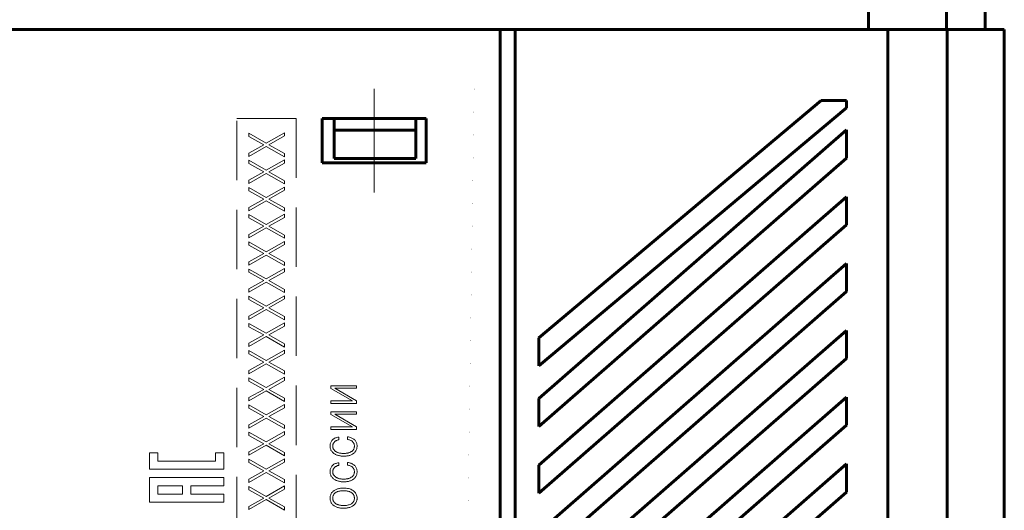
# Model space of a CAD drawing. Header units: millimetres. Extents: x 0 to 420, y 0 to 297.
# Tile 40 of 66: x 104 to 170, y 207 to 240. Entities that reach past the tile are written whole.
import ezdxf

# ---------------------------------------------------------------- set-up
doc = ezdxf.new("R2010")
doc.units = ezdxf.units.MM
for name, pattern in [('K5LT32769', [6, 4, -2]), ('K5LT_AXLED', [19.5, 15, -1.5, 1.5, -1.5]), ('K5LT_BASIC', [0]), ('K5LT_DASHED', [6, 4, -2]), ('K5LT_THIN', [0])]:
    doc.linetypes.add(name, pattern=pattern)
doc.layers.add('Системный слой', color=7, linetype='Continuous')
doc.layers.add('Слой 1', color=6, linetype='Continuous')

# ---------------------------------------------------------------- blocks, each defined once
blk = doc.blocks.new('U0')
at = {"layer": 'Слой 1', "linetype": 'K5LT_DASHED', "lineweight": 18}
for p, q in [((118.623, 199.65), (118.623, 233.804)), ((118.623, 233.804), (122.623, 233.804)), ((122.623, 233.804), (122.623, 199.65)), ((122.623, 199.65), (118.623, 199.65))]:
    blk.add_line(p, q, dxfattribs=at)

msp = doc.modelspace()

# ---------------------------------------------------------------- linework, layer by layer
at = {"layer": 'Системный слой', "linetype": 'K5LT_BASIC', "lineweight": 60}
for p, q in [((161.245, 241.104), (161.245, 239.804)), ((166.495, 241.104), (166.495, 239.804)), ((169.095, 241.104), (169.095, 239.804)), ((80.395, 239.804), (136.395, 239.804)), ((136.395, 239.804), (136.395, 179.804)), ((136.395, 239.804), (137.395, 239.804)), ((137.395, 179.804), (137.395, 239.804)), ((137.395, 239.804), (162.545, 239.804)), ((162.545, 184.804), (162.545, 239.804)), ((162.545, 239.804), (166.545, 239.804)), ((166.545, 184.804), (166.545, 239.804)), ((166.545, 239.804), (170.395, 239.804)), ((170.395, 184.804), (170.395, 239.804)), ((158.045, 235.008), (138.995, 219.024)), ((138.995, 217.136), (159.745, 234.511)), ((158.045, 235.008), (159.745, 235.008)), ((159.745, 235.008), (159.745, 234.511)), ((131.395, 233.804), (124.395, 233.804)), ((124.395, 233.804), (124.395, 230.804)), ((125.195, 233.804), (125.195, 233.004)), ((130.695, 233.804), (130.695, 233.004)), ((131.395, 230.804), (131.395, 233.804)), ((125.195, 233.004), (125.195, 231.104)), ((125.195, 233.004), (130.695, 233.004)), ((130.695, 233.004), (130.695, 231.104)), ((159.745, 233.026), (138.995, 214.943)), ((159.745, 231.137), (159.745, 233.026)), ((138.995, 213.054), (159.745, 231.137)), ((124.395, 230.804), (131.395, 230.804)), ((125.195, 231.104), (130.695, 231.104)), ((159.745, 228.526), (138.995, 210.443)), ((159.745, 226.637), (159.745, 228.526)), ((138.995, 208.554), (159.745, 226.637)), ((159.745, 224.026), (138.995, 205.943)), ((159.745, 222.137), (159.745, 224.026)), ((138.995, 204.054), (159.745, 222.137)), ((159.745, 219.526), (138.995, 201.443)), ((159.745, 217.637), (159.745, 219.526)), ((138.995, 219.024), (138.995, 217.136)), ((138.995, 199.554), (159.745, 217.637)), ((159.745, 215.026), (138.995, 196.943)), ((138.995, 214.943), (138.995, 213.054)), ((159.745, 213.137), (159.745, 215.026)), ((138.995, 195.054), (159.745, 213.137)), ((139.924, 211.26), (139.951, 211.254)), ((159.745, 210.526), (138.995, 192.443)), ((138.995, 210.443), (138.995, 208.554)), ((159.745, 208.637), (159.745, 210.526)), ((138.995, 190.554), (159.745, 208.637))]:
    msp.add_line(p, q, dxfattribs=at)
at = {"layer": 'Системный слой', "linetype": 'K5LT_AXLED', "lineweight": 18}
msp.add_line((127.895, 235.804), (127.895, 228.804), dxfattribs=at)
at = {"layer": 'Системный слой', "linetype": 'K5LT32769', "const_width": 0.001}
msp.add_lwpolyline([(83.59, 237.156), (134.657, 237.189), (133.928, 187.263), (82.861, 187.23)], close=True, dxfattribs=at)
at = {"layer": 'Слой 1', "linetype": 'K5LT_THIN', "lineweight": 18}
for p, q in [((120.607, 232.146), (119.44, 232.815)), ((119.44, 232.815), (119.44, 232.59)), ((119.44, 232.59), (120.451, 232.031)), ((121.84, 232.845), (120.607, 232.146)), ((120.779, 232.031), (121.84, 232.626)), ((121.84, 232.626), (121.84, 232.845)), ((120.451, 232.031), (119.44, 231.471)), ((119.44, 231.249), (120.607, 231.922)), ((120.607, 231.922), (121.84, 231.221)), ((121.84, 231.438), (120.779, 232.031)), ((119.44, 231.471), (119.44, 231.249)), ((121.84, 231.221), (121.84, 231.438)), ((120.607, 230.316), (119.44, 230.984)), ((119.44, 230.984), (119.44, 230.76)), ((119.44, 230.76), (120.451, 230.2)), ((121.84, 231.015), (120.607, 230.316)), ((120.779, 230.2), (121.84, 230.795)), ((121.84, 230.795), (121.84, 231.015)), ((120.451, 230.2), (119.44, 229.641)), ((119.44, 229.419), (120.607, 230.091)), ((120.607, 230.091), (121.84, 229.39)), ((121.84, 229.607), (120.779, 230.2)), ((119.44, 229.641), (119.44, 229.419)), ((120.607, 228.485), (119.44, 229.153)), ((119.44, 229.153), (119.44, 228.929)), ((121.84, 229.184), (120.607, 228.485)), ((121.84, 229.39), (121.84, 229.607)), ((121.84, 228.964), (121.84, 229.184)), ((119.44, 228.929), (120.451, 228.369)), ((120.779, 228.369), (121.84, 228.964)), ((120.451, 228.369), (119.44, 227.81)), ((119.44, 227.588), (120.607, 228.261)), ((119.44, 227.81), (119.44, 227.588)), ((120.607, 228.261), (121.84, 227.56)), ((121.84, 227.777), (120.779, 228.369)), ((120.607, 226.654), (119.44, 227.323)), ((119.44, 227.323), (119.44, 227.098)), ((121.84, 227.353), (120.607, 226.654)), ((120.779, 226.539), (121.84, 227.134)), ((121.84, 227.56), (121.84, 227.777)), ((121.84, 227.134), (121.84, 227.353)), ((119.44, 227.098), (120.451, 226.539)), ((120.451, 226.539), (119.44, 225.979)), ((121.84, 225.946), (120.779, 226.539)), ((119.44, 225.757), (120.607, 226.43)), ((119.44, 225.979), (119.44, 225.757)), ((120.607, 226.43), (121.84, 225.729)), ((121.84, 225.729), (121.84, 225.946)), ((120.607, 224.824), (119.44, 225.492)), ((119.44, 225.492), (119.44, 225.268)), ((119.44, 225.268), (120.451, 224.708)), ((121.84, 225.523), (120.607, 224.824)), ((120.779, 224.708), (121.84, 225.303)), ((121.84, 225.303), (121.84, 225.523)), ((120.451, 224.708), (119.44, 224.148)), ((119.44, 223.926), (120.607, 224.599)), ((120.607, 224.599), (121.84, 223.898)), ((121.84, 224.115), (120.779, 224.708)), ((119.44, 224.148), (119.44, 223.926)), ((121.84, 223.898), (121.84, 224.115)), ((120.607, 222.993), (119.44, 223.661)), ((119.44, 223.661), (119.44, 223.437)), ((119.44, 223.437), (120.451, 222.877)), ((121.84, 223.692), (120.607, 222.993)), ((120.779, 222.877), (121.84, 223.472)), ((121.84, 223.472), (121.84, 223.692)), ((120.451, 222.877), (119.44, 222.318)), ((119.44, 222.096), (120.607, 222.769)), ((120.607, 222.769), (121.84, 222.067)), ((121.84, 222.285), (120.779, 222.877)), ((119.44, 222.318), (119.44, 222.096)), ((120.607, 221.162), (119.44, 221.831)), ((119.44, 221.831), (119.44, 221.606)), ((121.84, 221.861), (120.607, 221.162)), ((121.84, 222.067), (121.84, 222.285)), ((121.84, 221.642), (121.84, 221.861)), ((119.44, 221.606), (120.451, 221.047)), ((120.779, 221.047), (121.84, 221.642)), ((120.451, 221.047), (119.44, 220.487)), ((119.44, 220.265), (120.607, 220.938)), ((120.607, 220.938), (121.84, 220.237)), ((121.84, 220.454), (120.779, 221.047)), ((119.44, 220.487), (119.44, 220.265)), ((120.607, 219.332), (119.44, 220)), ((119.44, 220), (119.44, 219.776)), ((121.84, 220.031), (120.607, 219.332)), ((121.84, 220.237), (121.84, 220.454)), ((121.84, 219.811), (121.84, 220.031)), ((119.44, 219.776), (120.451, 219.216)), ((120.451, 219.216), (119.44, 218.656)), ((120.779, 219.216), (121.84, 219.811)), ((121.84, 218.623), (120.779, 219.216)), ((119.44, 218.434), (120.607, 219.107)), ((119.44, 218.656), (119.44, 218.434)), ((120.607, 219.107), (121.84, 218.406)), ((121.84, 218.406), (121.84, 218.623)), ((120.607, 217.501), (119.44, 218.169)), ((119.44, 218.169), (119.44, 217.945)), ((119.44, 217.945), (120.451, 217.385)), ((121.84, 218.2), (120.607, 217.501)), ((120.779, 217.385), (121.84, 217.98)), ((121.84, 217.98), (121.84, 218.2)), ((120.451, 217.385), (119.44, 216.826)), ((119.44, 216.604), (120.607, 217.277)), ((120.607, 217.277), (121.84, 216.575)), ((121.84, 216.793), (120.779, 217.385)), ((119.44, 216.826), (119.44, 216.604)), ((121.84, 216.575), (121.84, 216.793)), ((120.607, 215.67), (119.44, 216.338)), ((119.44, 216.338), (119.44, 216.114)), ((119.44, 216.114), (120.451, 215.555)), ((121.84, 216.369), (120.607, 215.67)), ((120.779, 215.555), (121.84, 216.15)), ((121.84, 216.15), (121.84, 216.369)), ((120.451, 215.555), (119.44, 214.995)), ((119.44, 214.773), (120.607, 215.446)), ((120.607, 215.446), (121.84, 214.745)), ((121.84, 214.962), (120.779, 215.555)), ((126.693, 215.799), (124.968, 215.799)), ((124.968, 215.799), (124.968, 215.612)), ((124.968, 215.612), (126.426, 214.772)), ((126.693, 214.791), (125.235, 215.629)), ((125.235, 215.629), (126.693, 215.629)), ((126.693, 215.629), (126.693, 215.799)), ((119.44, 214.995), (119.44, 214.773)), ((121.84, 214.538), (120.607, 213.84)), ((121.84, 214.745), (121.84, 214.962)), ((121.84, 214.319), (121.84, 214.538)), ((124.968, 214.772), (124.968, 214.602)), ((126.426, 214.772), (124.968, 214.772)), ((124.968, 214.602), (126.693, 214.602)), ((126.693, 214.602), (126.693, 214.791)), ((120.607, 213.84), (119.44, 214.508)), ((119.44, 214.508), (119.44, 214.283)), ((119.44, 214.283), (120.451, 213.724)), ((120.779, 213.724), (121.84, 214.319)), ((126.693, 214.046), (124.968, 214.046)), ((124.968, 214.046), (124.968, 213.859)), ((124.968, 213.859), (126.426, 213.018)), ((126.693, 213.037), (125.235, 213.876)), ((125.235, 213.876), (126.693, 213.876)), ((126.693, 213.876), (126.693, 214.046)), ((120.451, 213.724), (119.44, 213.164)), ((119.44, 212.942), (120.607, 213.615)), ((120.607, 213.615), (121.84, 212.914)), ((121.84, 213.131), (120.779, 213.724)), ((119.44, 213.164), (119.44, 212.942)), ((120.607, 212.009), (119.44, 212.677)), ((119.44, 212.677), (119.44, 212.453)), ((121.84, 212.708), (120.607, 212.009)), ((121.84, 212.914), (121.84, 213.131)), ((121.84, 212.488), (121.84, 212.708)), ((124.968, 213.018), (124.968, 212.848)), ((126.426, 213.018), (124.968, 213.018)), ((124.968, 212.848), (126.693, 212.848)), ((126.693, 212.848), (126.693, 213.037)), ((119.44, 212.453), (120.451, 211.893)), ((120.451, 211.893), (119.44, 211.334)), ((120.779, 211.893), (121.84, 212.488)), ((121.84, 211.301), (120.779, 211.893)), ((124.934, 211.887), (124.925, 211.836)), ((124.946, 211.935), (124.934, 211.887)), ((124.962, 211.98), (124.946, 211.935)), ((124.982, 212.023), (124.962, 211.98)), ((125.005, 212.064), (124.982, 212.023)), ((125.032, 212.103), (125.005, 212.064)), ((125.062, 212.139), (125.032, 212.103)), ((125.097, 212.172), (125.062, 212.139)), ((125.135, 212.203), (125.097, 212.172)), ((125.111, 211.835), (125.121, 211.867)), ((125.121, 211.867), (125.133, 211.899)), ((125.133, 211.899), (125.147, 211.928)), ((125.177, 212.231), (125.135, 212.203)), ((125.147, 211.928), (125.165, 211.957)), ((125.165, 211.957), (125.184, 211.984)), ((125.223, 212.256), (125.177, 212.231)), ((125.184, 211.984), (125.207, 212.009)), ((125.207, 212.009), (125.232, 212.033)), ((125.273, 212.278), (125.223, 212.256)), ((125.232, 212.033), (125.259, 212.055)), ((125.259, 212.055), (125.288, 212.075)), ((125.326, 212.297), (125.273, 212.278)), ((125.288, 212.075), (125.32, 212.093)), ((125.32, 212.093), (125.354, 212.111)), ((125.384, 212.313), (125.326, 212.297)), ((125.354, 212.111), (125.389, 212.126)), ((125.445, 212.327), (125.384, 212.313)), ((125.389, 212.126), (125.427, 212.14)), ((125.427, 212.14), (125.467, 212.152)), ((125.51, 212.337), (125.445, 212.327)), ((125.467, 212.152), (125.51, 212.163)), ((125.51, 212.163), (125.51, 212.337)), ((126.159, 212.347), (126.096, 212.358)), ((126.096, 212.358), (126.096, 212.177)), ((126.096, 212.177), (126.143, 212.169)), ((126.143, 212.169), (126.188, 212.159)), ((126.22, 212.334), (126.159, 212.347)), ((126.188, 212.159), (126.23, 212.148)), ((126.278, 212.317), (126.22, 212.334)), ((126.23, 212.148), (126.27, 212.134)), ((126.27, 212.134), (126.308, 212.118)), ((126.332, 212.298), (126.278, 212.317)), ((126.308, 212.118), (126.343, 212.1)), ((126.384, 212.276), (126.332, 212.298)), ((126.343, 212.1), (126.376, 212.079)), ((126.376, 212.079), (126.407, 212.057)), ((126.433, 212.251), (126.384, 212.276)), ((126.407, 212.057), (126.435, 212.033)), ((126.479, 212.224), (126.433, 212.251)), ((126.435, 212.033), (126.461, 212.006)), ((126.461, 212.006), (126.483, 211.978)), ((126.522, 212.193), (126.479, 212.224)), ((126.483, 211.978), (126.503, 211.948)), ((126.503, 211.948), (126.52, 211.915)), ((126.52, 211.915), (126.534, 211.882)), ((126.562, 212.16), (126.522, 212.193)), ((126.534, 211.882), (126.545, 211.846)), ((126.599, 212.124), (126.562, 212.16)), ((126.631, 212.084), (126.599, 212.124)), ((126.659, 212.042), (126.631, 212.084)), ((126.683, 211.997), (126.659, 212.042)), ((126.703, 211.949), (126.683, 211.997)), ((126.718, 211.898), (126.703, 211.949)), ((126.73, 211.844), (126.718, 211.898)), ((112.741, 210.171), (112.741, 211.282)), ((112.741, 211.282), (113.296, 211.282)), ((113.296, 211.282), (113.296, 210.726)), ((117.185, 210.726), (117.185, 211.282)), ((117.185, 211.282), (117.741, 211.282)), ((117.741, 211.282), (117.741, 210.171)), ((119.44, 211.112), (120.607, 211.785)), ((119.44, 211.334), (119.44, 211.112)), ((120.607, 211.785), (121.84, 211.083)), ((121.84, 211.083), (121.84, 211.301)), ((124.92, 211.783), (124.918, 211.728)), ((124.918, 211.728), (124.92, 211.68)), ((124.925, 211.836), (124.92, 211.783)), ((124.92, 211.68), (124.926, 211.633)), ((124.926, 211.633), (124.934, 211.589)), ((124.934, 211.589), (124.946, 211.546)), ((124.946, 211.546), (124.96, 211.505)), ((124.96, 211.505), (124.978, 211.465)), ((124.978, 211.465), (124.998, 211.428)), ((124.998, 211.428), (125.022, 211.392)), ((125.022, 211.392), (125.049, 211.357)), ((125.049, 211.357), (125.078, 211.325)), ((125.078, 211.325), (125.109, 211.294)), ((125.099, 211.728), (125.1, 211.765)), ((125.101, 211.69), (125.099, 211.728)), ((125.1, 211.765), (125.104, 211.801)), ((125.105, 211.654), (125.101, 211.69)), ((125.104, 211.801), (125.111, 211.835)), ((125.112, 211.619), (125.105, 211.654)), ((125.109, 211.294), (125.142, 211.265)), ((125.122, 211.586), (125.112, 211.619)), ((125.134, 211.554), (125.122, 211.586)), ((125.149, 211.525), (125.134, 211.554)), ((125.142, 211.265), (125.177, 211.238)), ((125.167, 211.496), (125.149, 211.525)), ((125.187, 211.47), (125.167, 211.496)), ((125.177, 211.238), (125.214, 211.213)), ((125.21, 211.445), (125.187, 211.47)), ((125.234, 211.421), (125.21, 211.445)), ((125.214, 211.213), (125.253, 211.19)), ((125.26, 211.399), (125.234, 211.421)), ((125.287, 211.378), (125.26, 211.399)), ((125.316, 211.359), (125.287, 211.378)), ((125.346, 211.341), (125.316, 211.359)), ((125.378, 211.325), (125.346, 211.341)), ((125.411, 211.31), (125.378, 211.325)), ((125.446, 211.296), (125.411, 211.31)), ((125.482, 211.284), (125.446, 211.296)), ((125.519, 211.274), (125.482, 211.284)), ((125.557, 211.264), (125.519, 211.274)), ((125.595, 211.256), (125.557, 211.264)), ((125.633, 211.25), (125.595, 211.256)), ((125.672, 211.244), (125.633, 211.25)), ((125.712, 211.24), (125.672, 211.244)), ((125.751, 211.237), (125.712, 211.24)), ((125.791, 211.235), (125.751, 211.237)), ((125.832, 211.235), (125.791, 211.235)), ((125.873, 211.235), (125.832, 211.235)), ((125.913, 211.237), (125.873, 211.235)), ((125.953, 211.24), (125.913, 211.237)), ((125.993, 211.244), (125.953, 211.24)), ((126.032, 211.249), (125.993, 211.244)), ((126.07, 211.256), (126.032, 211.249)), ((126.108, 211.264), (126.07, 211.256)), ((126.145, 211.274), (126.108, 211.264)), ((126.182, 211.284), (126.145, 211.274)), ((126.218, 211.296), (126.182, 211.284)), ((126.253, 211.309), (126.218, 211.296)), ((126.286, 211.324), (126.253, 211.309)), ((126.317, 211.34), (126.286, 211.324)), ((126.347, 211.358), (126.317, 211.34)), ((126.375, 211.377), (126.347, 211.358)), ((126.402, 211.397), (126.375, 211.377)), ((126.428, 211.419), (126.402, 211.397)), ((126.422, 211.18), (126.46, 211.203)), ((126.451, 211.442), (126.428, 211.419)), ((126.473, 211.468), (126.451, 211.442)), ((126.46, 211.203), (126.496, 211.228)), ((126.493, 211.494), (126.473, 211.468)), ((126.51, 211.523), (126.493, 211.494)), ((126.496, 211.228), (126.529, 211.254)), ((126.525, 211.553), (126.51, 211.523)), ((126.537, 211.585), (126.525, 211.553)), ((126.529, 211.254), (126.561, 211.283)), ((126.546, 211.618), (126.537, 211.585)), ((126.545, 211.846), (126.553, 211.808)), ((126.553, 211.653), (126.546, 211.618)), ((126.553, 211.808), (126.558, 211.769)), ((126.558, 211.69), (126.553, 211.653)), ((126.558, 211.769), (126.56, 211.728)), ((126.56, 211.728), (126.558, 211.69)), ((126.561, 211.283), (126.591, 211.313)), ((126.591, 211.313), (126.618, 211.346)), ((126.618, 211.346), (126.643, 211.38)), ((126.643, 211.38), (126.665, 211.416)), ((126.665, 211.416), (126.685, 211.454)), ((126.685, 211.454), (126.701, 211.494)), ((126.701, 211.494), (126.715, 211.537)), ((126.715, 211.537), (126.725, 211.582)), ((126.725, 211.582), (126.733, 211.628)), ((126.737, 211.788), (126.73, 211.844)), ((126.733, 211.628), (126.738, 211.677)), ((126.74, 211.728), (126.737, 211.788)), ((126.738, 211.677), (126.74, 211.728)), ((113.296, 210.726), (117.185, 210.726)), ((120.607, 210.178), (119.44, 210.846)), ((119.44, 210.846), (119.44, 210.622)), ((119.44, 210.622), (120.451, 210.062)), ((121.84, 210.877), (120.607, 210.178)), ((120.779, 210.062), (121.84, 210.657)), ((121.84, 210.657), (121.84, 210.877)), ((125.223, 210.529), (125.177, 210.504)), ((125.273, 210.551), (125.223, 210.529)), ((125.253, 211.19), (125.294, 211.168)), ((125.326, 210.57), (125.273, 210.551)), ((125.294, 211.168), (125.337, 211.149)), ((125.384, 210.586), (125.326, 210.57)), ((125.337, 211.149), (125.382, 211.131)), ((125.382, 211.131), (125.428, 211.114)), ((125.445, 210.6), (125.384, 210.586)), ((125.428, 211.114), (125.476, 211.1)), ((125.51, 210.61), (125.445, 210.6)), ((125.476, 211.1), (125.524, 211.088)), ((125.51, 210.435), (125.51, 210.61)), ((125.524, 211.088), (125.573, 211.077)), ((125.573, 211.077), (125.623, 211.068)), ((125.623, 211.068), (125.674, 211.062)), ((125.674, 211.062), (125.726, 211.057)), ((125.726, 211.057), (125.778, 211.054)), ((125.778, 211.054), (125.832, 211.053)), ((125.832, 211.053), (125.889, 211.054)), ((125.889, 211.054), (125.944, 211.056)), ((125.944, 211.056), (125.998, 211.061)), ((125.998, 211.061), (126.051, 211.067)), ((126.051, 211.067), (126.103, 211.074)), ((126.159, 210.62), (126.096, 210.631)), ((126.096, 210.631), (126.096, 210.449)), ((126.103, 211.074), (126.153, 211.084)), ((126.153, 211.084), (126.202, 211.096)), ((126.22, 210.607), (126.159, 210.62)), ((126.202, 211.096), (126.25, 211.109)), ((126.278, 210.59), (126.22, 210.607)), ((126.25, 211.109), (126.296, 211.124)), ((126.332, 210.571), (126.278, 210.59)), ((126.296, 211.124), (126.34, 211.141)), ((126.384, 210.549), (126.332, 210.571)), ((126.34, 211.141), (126.382, 211.159)), ((126.382, 211.159), (126.422, 211.18)), ((126.433, 210.524), (126.384, 210.549)), ((117.741, 210.171), (112.741, 210.171)), ((120.451, 210.062), (119.44, 209.503)), ((119.44, 209.281), (120.607, 209.954)), ((120.607, 209.954), (121.84, 209.253)), ((121.84, 209.47), (120.779, 210.062)), ((124.92, 210.056), (124.918, 210.001)), ((124.918, 210.001), (124.92, 209.953)), ((124.925, 210.109), (124.92, 210.056)), ((124.92, 209.953), (124.926, 209.906)), ((124.934, 210.159), (124.925, 210.109)), ((124.926, 209.906), (124.934, 209.862)), ((124.946, 210.207), (124.934, 210.159)), ((124.962, 210.253), (124.946, 210.207)), ((124.982, 210.296), (124.962, 210.253)), ((125.005, 210.337), (124.982, 210.296)), ((125.032, 210.376), (125.005, 210.337)), ((125.062, 210.412), (125.032, 210.376)), ((125.097, 210.445), (125.062, 210.412)), ((125.135, 210.476), (125.097, 210.445)), ((125.099, 210.001), (125.1, 210.038)), ((125.101, 209.963), (125.099, 210.001)), ((125.1, 210.038), (125.104, 210.073)), ((125.105, 209.927), (125.101, 209.963)), ((125.104, 210.073), (125.111, 210.107)), ((125.112, 209.892), (125.105, 209.927)), ((125.111, 210.107), (125.121, 210.14)), ((125.122, 209.859), (125.112, 209.892)), ((125.121, 210.14), (125.133, 210.171)), ((125.133, 210.171), (125.147, 210.201)), ((125.177, 210.504), (125.135, 210.476)), ((125.147, 210.201), (125.165, 210.229)), ((125.165, 210.229), (125.184, 210.256)), ((125.184, 210.256), (125.207, 210.282)), ((125.207, 210.282), (125.232, 210.305)), ((125.232, 210.305), (125.259, 210.327)), ((125.259, 210.327), (125.288, 210.348)), ((125.288, 210.348), (125.32, 210.366)), ((125.32, 210.366), (125.354, 210.383)), ((125.354, 210.383), (125.389, 210.399)), ((125.389, 210.399), (125.427, 210.413)), ((125.427, 210.413), (125.467, 210.425)), ((125.467, 210.425), (125.51, 210.435)), ((126.096, 210.449), (126.143, 210.442)), ((126.143, 210.442), (126.188, 210.432)), ((126.188, 210.432), (126.23, 210.42)), ((126.23, 210.42), (126.27, 210.406)), ((126.27, 210.406), (126.308, 210.39)), ((126.308, 210.39), (126.343, 210.372)), ((126.343, 210.372), (126.376, 210.352)), ((126.376, 210.352), (126.407, 210.33)), ((126.407, 210.33), (126.435, 210.305)), ((126.479, 210.496), (126.433, 210.524)), ((126.435, 210.305), (126.461, 210.279)), ((126.461, 210.279), (126.483, 210.25)), ((126.522, 210.466), (126.479, 210.496)), ((126.483, 210.25), (126.503, 210.22)), ((126.503, 210.22), (126.52, 210.188)), ((126.52, 210.188), (126.534, 210.154)), ((126.562, 210.433), (126.522, 210.466)), ((126.534, 210.154), (126.545, 210.119)), ((126.546, 209.891), (126.537, 209.858)), ((126.545, 210.119), (126.553, 210.081)), ((126.553, 209.926), (126.546, 209.891)), ((126.553, 210.081), (126.558, 210.042)), ((126.558, 209.963), (126.553, 209.926)), ((126.558, 210.042), (126.56, 210.001)), ((126.56, 210.001), (126.558, 209.963)), ((126.599, 210.397), (126.562, 210.433)), ((126.631, 210.357), (126.599, 210.397)), ((126.659, 210.315), (126.631, 210.357)), ((126.683, 210.27), (126.659, 210.315)), ((126.703, 210.222), (126.683, 210.27)), ((126.718, 210.171), (126.703, 210.222)), ((126.73, 210.117), (126.718, 210.171)), ((126.725, 209.854), (126.733, 209.901)), ((126.737, 210.06), (126.73, 210.117)), ((126.733, 209.901), (126.738, 209.95)), ((126.74, 210.001), (126.737, 210.06)), ((126.738, 209.95), (126.74, 210.001)), ((112.741, 207.949), (112.741, 209.615)), ((112.741, 209.615), (117.741, 209.615)), ((117.741, 209.615), (117.741, 209.06)), ((119.44, 209.503), (119.44, 209.281)), ((121.84, 209.253), (121.84, 209.47)), ((124.934, 209.862), (124.946, 209.819)), ((124.946, 209.819), (124.96, 209.777)), ((124.96, 209.777), (124.978, 209.738)), ((124.978, 209.738), (124.998, 209.7)), ((124.998, 209.7), (125.022, 209.664)), ((125.022, 209.664), (125.049, 209.63)), ((125.049, 209.63), (125.078, 209.598)), ((125.078, 209.598), (125.109, 209.567)), ((125.109, 209.567), (125.142, 209.538)), ((125.134, 209.827), (125.122, 209.859)), ((125.149, 209.797), (125.134, 209.827)), ((125.142, 209.538), (125.177, 209.511)), ((125.167, 209.769), (125.149, 209.797)), ((125.187, 209.743), (125.167, 209.769)), ((125.177, 209.511), (125.214, 209.486)), ((125.21, 209.718), (125.187, 209.743)), ((125.234, 209.694), (125.21, 209.718)), ((125.214, 209.486), (125.253, 209.463)), ((125.26, 209.672), (125.234, 209.694)), ((125.253, 209.463), (125.294, 209.441)), ((125.287, 209.651), (125.26, 209.672)), ((125.316, 209.632), (125.287, 209.651)), ((125.294, 209.441), (125.337, 209.421)), ((125.346, 209.614), (125.316, 209.632)), ((125.337, 209.421), (125.382, 209.403)), ((125.378, 209.598), (125.346, 209.614)), ((125.411, 209.583), (125.378, 209.598)), ((125.382, 209.403), (125.428, 209.387)), ((125.446, 209.569), (125.411, 209.583)), ((125.428, 209.387), (125.476, 209.373)), ((125.482, 209.557), (125.446, 209.569)), ((125.476, 209.373), (125.524, 209.36)), ((125.519, 209.546), (125.482, 209.557)), ((125.557, 209.537), (125.519, 209.546)), ((125.524, 209.36), (125.573, 209.35)), ((125.595, 209.529), (125.557, 209.537)), ((125.573, 209.35), (125.623, 209.341)), ((125.633, 209.522), (125.595, 209.529)), ((125.623, 209.341), (125.674, 209.334)), ((125.672, 209.517), (125.633, 209.522)), ((125.712, 209.513), (125.672, 209.517)), ((125.674, 209.334), (125.726, 209.33)), ((125.751, 209.51), (125.712, 209.513)), ((125.726, 209.33), (125.778, 209.327)), ((125.791, 209.508), (125.751, 209.51)), ((125.778, 209.327), (125.832, 209.326)), ((125.832, 209.507), (125.791, 209.508)), ((125.873, 209.508), (125.832, 209.507)), ((125.832, 209.326), (125.889, 209.326)), ((125.913, 209.51), (125.873, 209.508)), ((125.889, 209.326), (125.944, 209.329)), ((125.953, 209.512), (125.913, 209.51)), ((125.944, 209.329), (125.998, 209.333)), ((125.993, 209.517), (125.953, 209.512)), ((126.032, 209.522), (125.993, 209.517)), ((125.998, 209.333), (126.051, 209.339)), ((126.07, 209.529), (126.032, 209.522)), ((126.051, 209.339), (126.103, 209.347)), ((126.108, 209.537), (126.07, 209.529)), ((126.103, 209.347), (126.153, 209.357)), ((126.145, 209.546), (126.108, 209.537)), ((126.182, 209.557), (126.145, 209.546)), ((126.153, 209.357), (126.202, 209.368)), ((126.218, 209.569), (126.182, 209.557)), ((126.202, 209.368), (126.25, 209.381)), ((126.253, 209.582), (126.218, 209.569)), ((126.25, 209.381), (126.296, 209.396)), ((126.286, 209.597), (126.253, 209.582)), ((126.317, 209.613), (126.286, 209.597)), ((126.296, 209.396), (126.34, 209.413)), ((126.347, 209.631), (126.317, 209.613)), ((126.34, 209.413), (126.382, 209.432)), ((126.375, 209.65), (126.347, 209.631)), ((126.402, 209.67), (126.375, 209.65)), ((126.382, 209.432), (126.422, 209.453)), ((126.428, 209.692), (126.402, 209.67)), ((126.422, 209.453), (126.46, 209.476)), ((126.451, 209.715), (126.428, 209.692)), ((126.473, 209.74), (126.451, 209.715)), ((126.46, 209.476), (126.496, 209.5)), ((126.493, 209.767), (126.473, 209.74)), ((126.51, 209.796), (126.493, 209.767)), ((126.496, 209.5), (126.529, 209.527)), ((126.525, 209.826), (126.51, 209.796)), ((126.537, 209.858), (126.525, 209.826)), ((126.529, 209.527), (126.561, 209.555)), ((126.561, 209.555), (126.591, 209.586)), ((126.591, 209.586), (126.618, 209.618)), ((126.618, 209.618), (126.643, 209.652)), ((126.643, 209.652), (126.665, 209.689)), ((126.665, 209.689), (126.685, 209.727)), ((126.685, 209.727), (126.701, 209.767)), ((126.701, 209.767), (126.715, 209.81)), ((126.715, 209.81), (126.725, 209.854)), ((114.963, 209.06), (113.296, 209.06)), ((113.296, 209.06), (113.296, 208.504)), ((114.963, 208.504), (114.963, 209.06)), ((117.741, 209.06), (115.518, 209.06)), ((115.518, 209.06), (115.518, 208.504)), ((120.607, 208.347), (119.44, 209.016)), ((119.44, 209.016), (119.44, 208.791)), ((119.44, 208.791), (120.451, 208.232)), ((121.84, 209.046), (120.607, 208.347)), ((120.779, 208.232), (121.84, 208.827)), ((121.84, 208.827), (121.84, 209.046)), ((125.017, 208.572), (124.995, 208.535)), ((125.043, 208.607), (125.017, 208.572)), ((125.071, 208.639), (125.043, 208.607)), ((125.1, 208.67), (125.071, 208.639)), ((125.132, 208.698), (125.1, 208.67)), ((125.166, 208.725), (125.132, 208.698)), ((125.202, 208.75), (125.166, 208.725)), ((125.199, 208.514), (125.221, 208.538)), ((125.241, 208.773), (125.202, 208.75)), ((125.221, 208.538), (125.244, 208.561)), ((125.281, 208.794), (125.241, 208.773)), ((125.244, 208.561), (125.27, 208.582)), ((125.27, 208.582), (125.297, 208.601)), ((125.323, 208.814), (125.281, 208.794)), ((125.297, 208.601), (125.326, 208.619)), ((125.368, 208.831), (125.323, 208.814)), ((125.326, 208.619), (125.357, 208.635)), ((125.357, 208.635), (125.39, 208.65)), ((125.414, 208.847), (125.368, 208.831)), ((125.39, 208.65), (125.424, 208.663)), ((125.462, 208.861), (125.414, 208.847)), ((125.424, 208.663), (125.46, 208.675)), ((125.46, 208.675), (125.497, 208.686)), ((125.51, 208.873), (125.462, 208.861)), ((125.497, 208.686), (125.535, 208.695)), ((125.56, 208.883), (125.51, 208.873)), ((125.535, 208.695), (125.574, 208.703)), ((125.611, 208.891), (125.56, 208.883)), ((125.574, 208.703), (125.614, 208.71)), ((125.664, 208.898), (125.611, 208.891)), ((125.614, 208.71), (125.655, 208.715)), ((125.655, 208.715), (125.697, 208.72)), ((125.718, 208.903), (125.664, 208.898)), ((125.697, 208.72), (125.74, 208.723)), ((125.773, 208.905), (125.718, 208.903)), ((125.74, 208.723), (125.784, 208.724)), ((125.829, 208.906), (125.773, 208.905)), ((125.784, 208.724), (125.829, 208.725)), ((125.919, 208.903), (125.829, 208.906)), ((125.829, 208.725), (125.871, 208.724)), ((125.871, 208.724), (125.912, 208.722)), ((125.912, 208.722), (125.952, 208.719)), ((126.006, 208.896), (125.919, 208.903)), ((125.952, 208.719), (125.992, 208.715)), ((125.992, 208.715), (126.031, 208.71)), ((126.088, 208.884), (126.006, 208.896)), ((126.031, 208.71), (126.07, 208.703)), ((126.07, 208.703), (126.108, 208.695)), ((126.165, 208.867), (126.088, 208.884)), ((126.108, 208.695), (126.145, 208.686)), ((126.145, 208.686), (126.182, 208.675)), ((126.239, 208.847), (126.165, 208.867)), ((126.182, 208.675), (126.218, 208.663)), ((126.218, 208.663), (126.253, 208.649)), ((126.308, 208.822), (126.239, 208.847)), ((126.253, 208.649), (126.286, 208.635)), ((126.286, 208.635), (126.318, 208.618)), ((126.373, 208.792), (126.308, 208.822)), ((126.318, 208.618), (126.348, 208.6)), ((126.348, 208.6), (126.377, 208.581)), ((126.434, 208.758), (126.373, 208.792)), ((126.377, 208.581), (126.404, 208.56)), ((126.404, 208.56), (126.43, 208.538)), ((126.43, 208.538), (126.454, 208.514)), ((126.49, 208.72), (126.434, 208.758)), ((126.542, 208.678), (126.49, 208.72)), ((126.587, 208.632), (126.542, 208.678)), ((126.627, 208.584), (126.587, 208.632)), ((126.66, 208.532), (126.627, 208.584)), ((117.741, 207.949), (112.741, 207.949)), ((113.296, 208.504), (114.963, 208.504)), ((115.518, 208.504), (117.741, 208.504)), ((117.741, 208.504), (117.741, 207.949)), ((120.451, 208.232), (119.44, 207.672)), ((119.44, 207.45), (120.607, 208.123)), ((120.607, 208.123), (121.84, 207.422)), ((121.84, 207.639), (120.779, 208.232)), ((124.92, 208.274), (124.918, 208.224)), ((124.918, 208.224), (124.92, 208.175)), ((124.925, 208.323), (124.92, 208.274)), ((124.92, 208.175), (124.925, 208.127)), ((124.933, 208.369), (124.925, 208.323)), ((124.925, 208.127), (124.933, 208.082)), ((124.944, 208.414), (124.933, 208.369)), ((124.933, 208.082), (124.944, 208.038)), ((124.958, 208.456), (124.944, 208.414)), ((124.944, 208.038), (124.958, 207.996)), ((124.975, 208.497), (124.958, 208.456)), ((124.958, 207.996), (124.975, 207.956)), ((124.995, 208.535), (124.975, 208.497)), ((124.975, 207.956), (124.995, 207.917)), ((124.995, 207.917), (125.017, 207.881)), ((125.017, 207.881), (125.043, 207.846)), ((125.099, 208.224), (125.1, 208.263)), ((125.1, 208.186), (125.099, 208.224)), ((125.1, 208.263), (125.104, 208.301)), ((125.105, 208.149), (125.1, 208.186)), ((125.104, 208.301), (125.111, 208.337)), ((125.112, 208.113), (125.105, 208.149)), ((125.111, 208.337), (125.119, 208.371)), ((125.121, 208.08), (125.112, 208.113)), ((125.119, 208.371), (125.13, 208.403)), ((125.133, 208.048), (125.121, 208.08)), ((125.13, 208.403), (125.144, 208.433)), ((125.147, 208.017), (125.133, 208.048)), ((125.144, 208.433), (125.16, 208.462)), ((125.163, 207.989), (125.147, 208.017)), ((125.16, 208.462), (125.178, 208.489)), ((125.183, 207.961), (125.163, 207.989)), ((125.178, 208.489), (125.199, 208.514)), ((125.204, 207.936), (125.183, 207.961)), ((125.228, 207.912), (125.204, 207.936)), ((125.253, 207.89), (125.228, 207.912)), ((125.28, 207.869), (125.253, 207.89)), ((126.398, 207.883), (126.357, 207.853)), ((126.435, 207.915), (126.398, 207.883)), ((126.467, 207.951), (126.435, 207.915)), ((126.454, 208.514), (126.476, 208.489)), ((126.495, 207.989), (126.467, 207.951)), ((126.476, 208.489), (126.495, 208.462)), ((126.495, 208.462), (126.511, 208.433)), ((126.517, 208.03), (126.495, 207.989)), ((126.511, 208.433), (126.526, 208.402)), ((126.535, 208.074), (126.517, 208.03)), ((126.526, 208.402), (126.537, 208.37)), ((126.548, 208.121), (126.535, 208.074)), ((126.537, 208.37), (126.547, 208.336)), ((126.547, 208.336), (126.553, 208.3)), ((126.556, 208.171), (126.548, 208.121)), ((126.553, 208.3), (126.558, 208.263)), ((126.56, 208.224), (126.556, 208.171)), ((126.558, 208.263), (126.56, 208.224)), ((126.614, 207.848), (126.637, 207.882)), ((126.637, 207.882), (126.659, 207.916)), ((126.659, 207.916), (126.678, 207.952)), ((126.688, 208.477), (126.66, 208.532)), ((126.678, 207.952), (126.694, 207.988)), ((126.71, 208.419), (126.688, 208.477)), ((126.694, 207.988), (126.708, 208.025)), ((126.708, 208.025), (126.72, 208.063)), ((126.726, 208.357), (126.71, 208.419)), ((126.72, 208.063), (126.729, 208.102)), ((126.736, 208.292), (126.726, 208.357)), ((126.729, 208.102), (126.735, 208.142)), ((126.735, 208.142), (126.739, 208.183)), ((126.74, 208.224), (126.736, 208.292)), ((126.739, 208.183), (126.74, 208.224)), ((119.44, 207.672), (119.44, 207.45)), ((121.84, 207.422), (121.84, 207.639)), ((125.043, 207.846), (125.071, 207.814)), ((125.071, 207.814), (125.101, 207.783)), ((125.101, 207.783), (125.133, 207.754)), ((125.133, 207.754), (125.167, 207.727)), ((125.167, 207.727), (125.203, 207.702)), ((125.203, 207.702), (125.241, 207.678)), ((125.241, 207.678), (125.281, 207.657)), ((125.309, 207.85), (125.28, 207.869)), ((125.281, 207.657), (125.324, 207.637)), ((125.339, 207.832), (125.309, 207.85)), ((125.324, 207.637), (125.368, 207.62)), ((125.37, 207.816), (125.339, 207.832)), ((125.368, 207.62), (125.414, 207.604)), ((125.403, 207.801), (125.37, 207.816)), ((125.438, 207.787), (125.403, 207.801)), ((125.414, 207.604), (125.462, 207.59)), ((125.474, 207.775), (125.438, 207.787)), ((125.462, 207.59), (125.511, 207.578)), ((125.511, 207.765), (125.474, 207.775)), ((125.548, 207.756), (125.511, 207.765)), ((125.511, 207.578), (125.561, 207.567)), ((125.587, 207.747), (125.548, 207.756)), ((125.561, 207.567), (125.612, 207.559)), ((125.626, 207.741), (125.587, 207.747)), ((125.612, 207.559), (125.665, 207.553)), ((125.665, 207.735), (125.626, 207.741)), ((125.705, 207.731), (125.665, 207.735)), ((125.665, 207.553), (125.718, 207.548)), ((125.746, 207.728), (125.705, 207.731)), ((125.718, 207.548), (125.773, 207.545)), ((125.787, 207.726), (125.746, 207.728)), ((125.773, 207.545), (125.829, 207.544)), ((125.829, 207.726), (125.787, 207.726)), ((125.9, 207.727), (125.829, 207.726)), ((125.829, 207.544), (125.895, 207.546)), ((125.895, 207.546), (125.959, 207.55)), ((125.969, 207.732), (125.9, 207.727)), ((125.959, 207.55), (126.02, 207.556)), ((126.034, 207.74), (125.969, 207.732)), ((126.02, 207.556), (126.078, 207.564)), ((126.095, 207.751), (126.034, 207.74)), ((126.078, 207.564), (126.134, 207.574)), ((126.154, 207.765), (126.095, 207.751)), ((126.134, 207.574), (126.188, 207.587)), ((126.21, 207.783), (126.154, 207.765)), ((126.188, 207.587), (126.239, 207.602)), ((126.262, 207.803), (126.21, 207.783)), ((126.239, 207.602), (126.288, 207.619)), ((126.311, 207.827), (126.262, 207.803)), ((126.288, 207.619), (126.335, 207.638)), ((126.357, 207.853), (126.311, 207.827)), ((126.335, 207.638), (126.378, 207.659)), ((126.378, 207.659), (126.419, 207.682)), ((126.419, 207.682), (126.458, 207.706)), ((126.458, 207.706), (126.494, 207.731)), ((126.494, 207.731), (126.528, 207.758)), ((126.528, 207.758), (126.559, 207.787)), ((126.559, 207.787), (126.588, 207.817)), ((126.588, 207.817), (126.614, 207.848))]:
    msp.add_line(p, q, dxfattribs=at)

# ---------------------------------------------------------------- block references
at = {"layer": 'Слой 1'}
msp.add_blockref('U0', (0, 0), dxfattribs=at)

doc.saveas('drawing.dxf')
